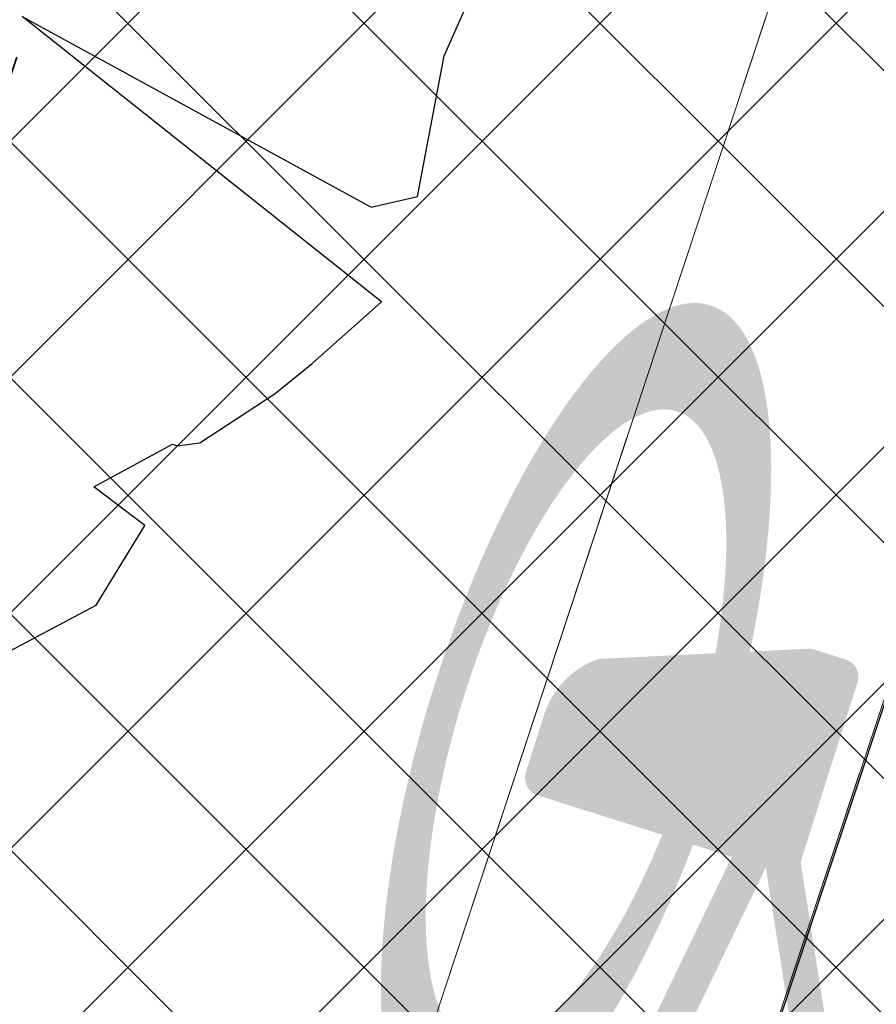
# Model space of a CAD drawing. Header units: metres. Extents: x 6599594 to 6600699, y 5687867 to 5691114.
# Tile 133 of 256: x 6599915.4 to 6599916.56, y 5688772.24 to 5688773.57. Entities that reach past the tile are written whole.
import ezdxf

# ---------------------------------------------------------------- set-up
doc = ezdxf.new("R2010")
doc.units = ezdxf.units.M
doc.header["$MEASUREMENT"] = 0
for name, pattern in [('1', [0]), ('BUG', [1.5, 1, -0.5]), ('GUK', [2, 1.5, -0.5]), ('GUZ', [1, 0.5, -0.5]), ('L_0_04', [1.5, 1, -0.5])]:
    doc.linetypes.add(name, pattern=pattern)
doc.layers.get('0').update_dxf_attribs({"color": 253, "linetype": 'CONTINUOUS', "lineweight": 13})
doc.layers.add('__gaPoziome', color=7, linetype='CONTINUOUS')
doc.layers.add('RS-drzewa projektowane', color=7, linetype='CONTINUOUS')
for name, color, linetype, lineweight in [('_kolor chodnik', 50, '1', 5), ('_kolor jezdnia', 4, '1', 0), ('_kolor zjazdy kostka', 7, '1', 5), ('_kolor ścieżka @ 1', 10, '1', 0), ('_nasadzenia', 72, 'BUG', 30), ('_obrzeze', 10, 'BUG', 35), ('Dzialki', 130, '1', 30), ('Kontury', 252, 'GUK', 9), ('OT_Komunikacja', 7, 'CONTINUOUS', 0), ('OT_ZagospodarowanieTerenu', 7, 'CONTINUOUS', 0), ('Uzytki', 252, 'GUZ', 9)]:
    doc.layers.add(name, color=color, linetype=linetype, lineweight=lineweight)
pattern_1 = [(45, (0, 0), (-0.1414213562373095, 0.1414213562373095), []), (135, (0, 0), (-0.1414213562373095, -0.1414213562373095), [])]

# ---------------------------------------------------------------- blocks, each defined once
blk = doc.blocks.new('d2')
at = {"layer": '_nasadzenia'}
for p, q in [((-293017.4827541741, 28213.65378966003), (-293017.4364681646, 28213.75747156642)), ((-293018.340181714, 28213.73353405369), (-293017.6313377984, 28213.34606689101)), ((-293017.6100354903, 28213.15411214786), (-293018.340181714, 28213.73353405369)), ((-293017.5369146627, 28213.36812186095), (-293017.4827541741, 28213.65378966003)), ((-293017.6313377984, 28213.34606689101), (-293017.5369146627, 28213.36812186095)), ((-293017.7507446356, 28213.02837527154), (-293017.6100354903, 28213.15411214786)), ((-293017.8259620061, 28212.96716830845), (-293017.7507446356, 28213.02837527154)), ((-293017.9794749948, 28212.86753276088), (-293017.8259620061, 28212.96716830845)), ((-293018.1946652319, 28212.7781072), (-293018.0347503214, 28212.86469208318)), ((-293018.0347503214, 28212.86469208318), (-293018.0250247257, 28212.86136913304)), ((-293018.0250247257, 28212.86136913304), (-293017.9794749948, 28212.86753276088)), ((-293018.0912527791, 28212.69932094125), (-293018.1946652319, 28212.7781072)), ((-293018.1899812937, 28212.53751388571), (-293018.0912527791, 28212.69932094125)), ((-293018.3759947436, 28212.43811947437), (-293018.1899812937, 28212.53751388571))]:
    blk.add_line(p, q, dxfattribs=at)
blk = doc.blocks.new('*U1225')
at = {"linetype": 'Continuous', "lineweight": 0}
h = blk.add_hatch(color=0, dxfattribs=at)
edge = h.paths.add_edge_path()
edge.add_ellipse((-0.3500000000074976, 0.5999999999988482), major_axis=(0, 0.6000000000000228), ratio=0.3333333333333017, start_angle=352.7756741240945, end_angle=347.298609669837)
edge.add_line((-0.2379739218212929, 1.097042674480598), (-0.2315602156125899, 1.156915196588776))
edge.add_line((-0.2315602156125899, 1.156915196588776), (0.0049111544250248, 0.6839724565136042))
edge.add_arc((-0.0171736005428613, 0.672930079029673), 0.0246915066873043, -6.480149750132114e-12, 26.56505117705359, ccw=False)
edge.add_line((0.007517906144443, 0.6729300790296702), (0.0075179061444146, 0.4246915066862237))
edge.add_arc((0.032209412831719, 0.4246915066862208), 0.0246915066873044, 180, 270.0000000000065)
edge.add_line((0.032209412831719, 0.3999999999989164), (0.0760291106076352, 0.3999999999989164))
edge.add_arc((0.0760291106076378, 0.4246915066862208), 0.0246915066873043, 269.9999999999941, 290.3551038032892)
edge.add_line((0.0846177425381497, 0.4015418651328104), (0.1583063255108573, 0.4288806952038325))
edge.add_ellipse((0.349999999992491, 0.5999999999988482), major_axis=(0, 0.6000000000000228), ratio=0.3333333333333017, start_angle=131.7543516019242, end_angle=366.2961051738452)
edge.add_line((0.2871538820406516, 1.169608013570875), (0.2152697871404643, 1.519009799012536))
edge.add_line((0.2152697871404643, 1.519009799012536), (0.2505309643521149, 1.76523323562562))
edge.add_line((0.2505309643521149, 1.76523323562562), (0.256238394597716, 1.765233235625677))
edge.add_line((0.256238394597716, 1.765233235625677), (0.271304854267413, 1.807733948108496))
edge.add_line((0.271304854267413, 1.807733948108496), (0.271304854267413, 1.863168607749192))
edge.add_line((0.271304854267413, 1.863168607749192), (0.1430894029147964, 1.863168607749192))
edge.add_line((0.1430894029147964, 1.863168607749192), (0.1368954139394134, 1.807733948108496))
edge.add_line((0.1368954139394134, 1.807733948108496), (0.2025543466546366, 1.765233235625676))
edge.add_line((0.2025543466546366, 1.765233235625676), (0.1848099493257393, 1.641330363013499))
edge.add_line((0.1848099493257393, 1.641330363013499), (-0.1796683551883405, 1.641330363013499))
edge.add_line((-0.1796683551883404, 1.641330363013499), (-0.1591600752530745, 1.832776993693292))
edge.add_spline(control_points=[(-0.1591600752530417, 1.832776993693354), (-0.1570904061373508, 1.839129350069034), (-0.1468880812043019, 1.858757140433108), (-0.1198635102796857, 1.861324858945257), (-0.1004585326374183, 1.863168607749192)], knot_values=[0, 0, 0, 0, 0.0202501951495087, 0.0718217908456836, 0.0718217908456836, 0.0718217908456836, 0.0718217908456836], degree=3, periodic=0)
edge.add_line((-0.1004585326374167, 1.863168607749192), (-0.0500000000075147, 1.863168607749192))
edge.add_line((-0.0500000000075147, 1.863168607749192), (-0.0500000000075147, 1.999999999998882))
edge.add_line((-0.0500000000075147, 1.999999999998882), (-0.1309817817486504, 1.999999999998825))
edge.add_spline(control_points=[(-0.13098178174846, 1.999999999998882), (-0.1393453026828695, 1.998699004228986), (-0.1489517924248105, 1.994455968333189), (-0.1568901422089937, 1.98915083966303)], knot_values=[0.0674842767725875, 0.0674842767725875, 0.0674842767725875, 0.0674842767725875, 0.0937358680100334, 0.0937358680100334, 0.0937358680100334, 0.0937358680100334], degree=3, periodic=0)
edge.add_arc((-0.1158451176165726, 1.918452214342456), 0.0817495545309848, 120.1378761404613, 168.8932970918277)
edge.add_line((-0.1960635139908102, 1.934200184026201), (-0.2789103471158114, 1.160817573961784))
h.paths.add_polyline_path([(-0.1948081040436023, 1.499999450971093), (0.1645697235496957, 1.499999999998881), (0.0499999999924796, 0.6999999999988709), (-0.2221906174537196, 1.244381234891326)], flags=16)
edge = h.paths.add_edge_path(flags=16)
edge.add_ellipse((-0.3500000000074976, 0.5999999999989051), major_axis=(0, -0.4499999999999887), ratio=0.3500721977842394, start_angle=172.4065935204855, end_angle=524.7460656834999, ccw=False)
edge.add_line((-0.293937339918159, 1.020539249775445), (-0.3245900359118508, 0.7343935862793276))
edge.add_arc((-0.3373168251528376, 0.7357569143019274), 0.0127996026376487, 322.797032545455, 353.88563826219, ccw=False)
edge.add_line((-0.3271219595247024, 0.7280177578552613), (-0.3593446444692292, 0.6855705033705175))
edge.add_arc((-0.3302445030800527, 0.6634799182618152), 0.0365350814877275, 142.7970325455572, 179.9999999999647)
edge.add_line((-0.3667795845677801, 0.6634799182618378), (-0.366779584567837, 0.5711774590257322))
edge.add_arc((-0.3539799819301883, 0.5711774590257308), 0.0127996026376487, 180, 270.0000000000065)
edge.add_line((-0.3539799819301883, 0.558377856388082), (-0.3459871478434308, 0.558377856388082))
edge.add_arc((-0.345987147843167, 0.5711774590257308), 0.0127996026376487, 269.9999999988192, 333.0194612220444)
edge.add_spline(control_points=[(-0.3345806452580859, 0.5653704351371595), (-0.3223100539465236, 0.5894730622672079), (-0.3007053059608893, 0.6324936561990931), (-0.2827209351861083, 0.6805993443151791), (-0.2801993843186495, 0.7028830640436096), (-0.2800171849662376, 0.7045650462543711)], knot_values=[0.0078877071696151, 0.0078877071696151, 0.0078877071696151, 0.0078877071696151, 0.089430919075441, 0.1528578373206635, 0.1580227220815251, 0.1580227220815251, 0.1580227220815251, 0.1580227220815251], degree=3, periodic=0)
edge.add_line((-0.2800171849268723, 0.7045650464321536), (-0.2531900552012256, 0.9549987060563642))
edge = h.paths.add_edge_path(flags=16)
edge.add_line((0.195220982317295, 1.379012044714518), (0.2489608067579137, 1.117802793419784))
edge.add_ellipse((0.349999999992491, 0.5999999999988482), major_axis=(0, 0.6000000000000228), ratio=0.3333333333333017, start_angle=371.0414200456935, end_angle=423.1107733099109)
edge.add_line((0.1527973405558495, 0.6999999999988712), (0.0979809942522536, 0.6999999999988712))
edge.add_line((0.0979809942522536, 0.6999999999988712), (0.195220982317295, 1.379012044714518))
edge = h.paths.add_edge_path(flags=16)
edge.add_ellipse((0.349999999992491, 0.5999999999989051), major_axis=(0, -0.4499999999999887), ratio=0.3500721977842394, start_angle=316.31798467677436, end_angle=596.9330963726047, ccw=False)
edge.add_line((0.2020913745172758, 0.4451251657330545), (0.3499999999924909, 0.4999999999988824))
edge.add_arc((0.2781116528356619, 0.5949437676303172), 0.1190892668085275, 307.1318264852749, 362.4333669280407)
edge.add_line((0.3970935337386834, 0.5999999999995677), (0.3970935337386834, 0.6753084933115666))
edge.add_arc((0.372402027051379, 0.6753084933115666), 0.0246915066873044, 0, 90)
edge.add_line((0.372402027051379, 0.699999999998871), (0.1964064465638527, 0.6999999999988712))

msp = doc.modelspace()

# ---------------------------------------------------------------- hatches: boundary and pattern name
at = {"layer": '_kolor chodnik'}
h = msp.add_hatch(dxfattribs=at)
h.set_pattern_fill('ANSI37', color=256, scale=1.6)
h.set_pattern_definition(pattern_1)
h.paths.add_polyline_path([(6599849.938171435, 5688542.085872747), (6599852.232147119, 5688548.938742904), (6599853.573135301, 5688548.489851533), (6599853.827082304, 5688549.248475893), (6599851.793849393, 5688549.929093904), (6599849.895278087, 5688548.982823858), (6599847.823506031, 5688542.793750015)])
edge = h.paths.add_edge_path()
edge.add_line((6600018.106075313, 5689087.454911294), (6600022.42781917, 5689091.229234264))
edge.add_line((6600022.42781917, 5689091.229234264), (6600020.233254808, 5689093.742094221))
edge.add_line((6600020.233254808, 5689093.742094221), (6600017.159471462, 5689091.057656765))
edge.add_arc((6600023.275194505, 5689085.385140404), 8.34143334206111, 137.1531558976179, 148.8016577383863)
edge.add_line((6600016.140105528, 5689089.706021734), (6600018.106075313, 5689087.454911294))
h.paths.add_polyline_path([(6600038.501784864, 5689187.59229436), (6600037.906968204, 5689187.700586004), (6600037.638296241, 5689186.224843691), (6600038.240083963, 5689186.115282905)])
h.paths.add_polyline_path([(6600069.098302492, 5689360.276020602), (6600068.321239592, 5689360.413462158), (6600068.064048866, 5689358.936495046), (6600068.836639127, 5689358.799546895)])
h.paths.add_polyline_path([(6600082.393785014, 5689362.950258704), (6600082.941124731, 5689366.103121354), (6600081.481377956, 5689366.361351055), (6600080.923159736, 5689363.210828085)])
h.paths.add_polyline_path([(6600074.022236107, 5689388.065861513), (6600072.983907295, 5689388.249860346), (6600072.723374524, 5689386.772538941), (6600073.760538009, 5689386.588865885)])
h.paths.add_polyline_path([(6600105.602402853, 5689486.45426531), (6600106.738797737, 5689489.760539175), (6600105.28818975, 5689490.281952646), (6600104.132785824, 5689486.965912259)])
h.paths.add_polyline_path([(6600132.519778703, 5689678.737346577), (6600131.636986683, 5689678.922259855), (6600131.330470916, 5689677.453953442), (6600132.212256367, 5689677.269208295)])
h.paths.add_polyline_path([(6600156.649397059, 5689798.7449027), (6600156.48800471, 5689797.95886096), (6600157.450195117, 5689797.757316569), (6600157.615023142, 5689798.542205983)])
h.paths.add_polyline_path([(6600189.055358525, 5689948.643107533), (6600187.902868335, 5689948.884512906), (6600187.600024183, 5689947.417400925), (6600188.748131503, 5689947.176379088)])
edge = h.paths.add_edge_path()
edge.add_line((6600204.459383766, 5690032.969035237), (6600204.153258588, 5690031.227801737))
edge.add_arc((6600202.328347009, 5690027.299936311), 4.331100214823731, 41.853001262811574, 65.08011546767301, ccw=False)
edge.add_arc((6600032.903931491, 5690051.979071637), 174.020003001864, 352.8070218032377, 353.495463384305)
edge.add_arc((6600202.372679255, 5690027.343587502), 5.999999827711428, 55.12102442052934, 69.64815978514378)
edge = h.paths.add_edge_path()
edge.add_line((6600205.046027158, 5690040.265402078), (6600204.972740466, 5690038.483452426))
edge.add_arc((6600203.986269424, 5690044.401803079), 5.999999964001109, 279.4630688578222, 294.9140560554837)
edge.add_line((6600206.513819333, 5690038.960158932), (6600206.607027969, 5690041.030672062))
edge.add_arc((6600203.986269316, 5690044.401803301), 4.270000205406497, 284.3702444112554, 307.86193139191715, ccw=False)
edge = h.paths.add_edge_path()
edge.add_arc((6600203.547470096, 5690044.558759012), 6.446878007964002, 324.43500910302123, 356.20133685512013, ccw=False)
edge.add_arc((6600203.986269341, 5690044.401803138), 6.000000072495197, 323.2169970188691, 357.4193489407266)
h.paths.add_polyline_path([(6600208.910055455, 5690121.713696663), (6600208.146285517, 5690121.748120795), (6600207.125602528, 5690121.794124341), (6600209.971605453, 5690121.665851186)])
edge = h.paths.add_edge_path()
edge.add_line((6600238.769818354, 5690481.648294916), (6600240.338176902, 5690490.87374652))
edge.add_line((6600240.338176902, 5690490.87374652), (6600241.251295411, 5690510.829461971))
edge.add_line((6600241.251295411, 5690510.829461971), (6600239.524022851, 5690510.928942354))
edge.add_line((6600239.524022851, 5690510.928942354), (6600238.633343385, 5690491.167757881))
edge.add_line((6600238.633343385, 5690491.167757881), (6600234.579716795, 5690467.661262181))
edge.add_line((6600234.579716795, 5690467.661262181), (6600234.449796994, 5690464.966873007))
edge.add_arc((6600242.443669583, 5690464.607462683), 8.001948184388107, 177.4256737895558, 268.2543056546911)
edge.add_line((6600242.199903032, 5690456.609228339), (6600242.216657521, 5690457.359274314))
edge.add_line((6600242.216657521, 5690457.359274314), (6600242.305257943, 5690458.836738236))
edge.add_arc((6600242.444504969, 5690464.607952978), 5.772894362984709, 177.0298084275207, 268.6178439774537, ccw=False)
edge.add_line((6600236.679365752, 5690464.907083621), (6600236.951876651, 5690470.95443634))
edge.add_line((6600236.951876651, 5690470.95443634), (6600238.15078669, 5690478.210832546))
edge.add_line((6600238.15078669, 5690478.210832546), (6600238.769818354, 5690481.648294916))
h.paths.add_polyline_path([(6600238.769818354, 5690481.648294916), (6600238.15078669, 5690478.210832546), (6600239.670056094, 5690477.930590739), (6600240.266710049, 5690481.376366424)])
edge = h.paths.add_edge_path()
edge.add_line((6600223.366500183, 5690460.339976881), (6600223.278629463, 5690457.997544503))
edge.add_arc((6600220.967166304, 5690465.656339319), 7.999999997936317, 286.7940807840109, 300.2738222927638)
edge.add_line((6600225.000231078, 5690458.747331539), (6600225.240084, 5690461.623695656))
edge.add_arc((6600221.105749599, 5690465.648640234), 5.76999998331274, 293.06724424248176, 315.7681070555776, ccw=False)
edge = h.paths.add_edge_path()
edge.add_arc((6600220.025145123, 5690444.676291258), 5.770000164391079, 37.996647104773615, 59.94382588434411, ccw=False)
edge.add_line((6600224.572175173, 5690448.22839199), (6600224.817793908, 5690451.081798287))
edge.add_arc((6600220.025145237, 5690444.676291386), 7.999999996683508, 53.19588653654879, 68.15166733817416)
edge.add_line((6600223.00235276, 5690452.101669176), (6600222.91504296, 5690449.670427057))
edge = h.paths.add_edge_path()
edge.add_arc((6600221.105749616, 5690465.648640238), 7.999999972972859, 328.0222308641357, 357.0132597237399)
edge.add_line((6600229.094882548, 5690465.23180147), (6600229.218816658, 5690467.593604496))
edge.add_line((6600229.218816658, 5690467.593604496), (6600228.218919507, 5690467.645774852))
edge.add_line((6600228.218919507, 5690467.645774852), (6600227.891778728, 5690461.411918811))
h.paths.add_polyline_path([(6600200.980142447, 5690012.236744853), (6600202.317278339, 5690011.956662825), (6600202.522293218, 5690012.935421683), (6600201.182321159, 5690013.216097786)])
h.paths.add_polyline_path([(6600196.457878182, 5689983.98337835), (6600195.202332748, 5689984.246370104), (6600194.899091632, 5689982.777335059), (6600196.150355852, 5689982.515240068)])
edge = h.paths.add_edge_path()
edge.add_line((6600112.305909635, 5689517.991018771), (6600112.691041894, 5689519.807934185))
edge.add_line((6600112.691041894, 5689519.807934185), (6600113.245521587, 5689522.423769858))
edge.add_line((6600113.245521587, 5689522.423769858), (6600111.553124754, 5689522.782507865))
edge.add_line((6600111.553124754, 5689522.782507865), (6600107.405864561, 5689503.21722655))
edge.add_line((6600107.405864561, 5689503.21722655), (6600099.494506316, 5689480.361667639))
edge.add_line((6600099.494506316, 5689480.361667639), (6600099.182814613, 5689478.891218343))
edge.add_arc((6600107.008997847, 5689477.232359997), 8.000059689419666, 168.0325629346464, 257.7529108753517)
edge.add_line((6600105.311960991, 5689469.414366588), (6600105.784990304, 5689471.593619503))
edge.add_arc((6600107.008927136, 5689477.232314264), 5.769999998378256, 168.0321375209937, 257.7533362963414, ccw=False)
edge.add_line((6600101.364343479, 5689478.42879883), (6600101.647245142, 5689479.76342708))
edge.add_line((6600101.647245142, 5689479.76342708), (6600104.132785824, 5689486.965912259))
edge.add_line((6600104.132785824, 5689486.965912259), (6600105.28818975, 5689490.281952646))
edge.add_line((6600105.28818975, 5689490.281952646), (6600108.240043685, 5689498.809726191))
edge.add_line((6600108.240043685, 5689498.809726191), (6600112.305909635, 5689517.991018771))
h.paths.add_polyline_path([(6600136.009573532, 5689645.499114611), (6600138.333647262, 5689645.012304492), (6600138.661671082, 5689646.578318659), (6600134.869459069, 5689647.372651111)])
at = {"layer": '_kolor jezdnia'}
h = msp.add_hatch(dxfattribs=at)
h.set_pattern_fill('ANSI37', color=4, scale=3.5)
h.set_pattern_definition([(45, (0, 0), (-0.3093592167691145, 0.3093592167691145), []), (135, (0, 0), (-0.3093592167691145, -0.3093592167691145), [])])
edge = h.paths.add_edge_path()
edge.add_line((6599833.066047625, 5688539.933393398), (6599850.649511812, 5688527.983462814))
edge.add_arc((6599857.337592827, 5688536.653968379), 10.95025544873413, 169.5012687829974, 232.3548431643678, ccw=False)
edge.add_arc((6599858.085851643, 5688536.618142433), 11.69295282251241, 162.2507788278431, 169.9967502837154, ccw=False)
edge.add_line((6599846.949484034, 5688540.182754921), (6599847.823506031, 5688542.793750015))
edge.add_line((6599847.823506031, 5688542.793750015), (6599849.895278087, 5688548.982823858))
edge.add_line((6599849.895278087, 5688548.982823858), (6599852.434748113, 5688556.56906746))
edge.add_line((6599852.434748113, 5688556.56906746), (6599928.48625871, 5688783.760284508))
edge.add_line((6599928.48625871, 5688783.760284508), (6599931.025728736, 5688791.34652811))
edge.add_line((6599931.025728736, 5688791.34652811), (6599996.657773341, 5688987.411326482))
edge.add_line((6599996.657773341, 5688987.411326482), (6599999.197243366, 5688994.997570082))
edge.add_line((6599999.197243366, 5688994.997570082), (6600021.930100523, 5689062.908193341))
edge.add_line((6600021.930100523, 5689062.908193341), (6600017.620224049, 5689067.371531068))
edge.add_line((6600017.620224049, 5689067.371531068), (6600016.714558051, 5689064.654078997))
edge.add_line((6600016.714558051, 5689064.654078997), (6600012.423620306, 5689051.835617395))
edge.add_line((6600012.423620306, 5689051.835617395), (6600009.884150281, 5689044.249373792))
edge.add_line((6600009.884150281, 5689044.249373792), (6599977.53516164, 5688947.612159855))
edge.add_line((6599977.53516164, 5688947.612159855), (6599974.995691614, 5688940.025916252))
edge.add_line((6599974.995691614, 5688940.025916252), (6599942.096912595, 5688841.746295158))
edge.add_line((6599942.096912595, 5688841.746295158), (6599939.557442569, 5688834.160051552))
edge.add_line((6599939.557442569, 5688834.160051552), (6599882.679288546, 5688664.246042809))
edge.add_line((6599882.679288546, 5688664.246042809), (6599880.139818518, 5688656.659799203))
edge.add_line((6599880.139818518, 5688656.659799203), (6599852.46454386, 5688573.984527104))
edge.add_line((6599852.46454386, 5688573.984527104), (6599842.470137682, 5688544.127903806))
edge.add_arc((6599835.706422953, 5688546.652910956), 7.219660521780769, 248.5480913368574, 339.52856074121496, ccw=False)
h.paths.add_polyline_path([(6600044.653202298, 5689172.271628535), (6600046.276244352, 5689181.431901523), (6600047.759199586, 5689189.801539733), (6600051.0603021, 5689208.432603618), (6600052.368792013, 5689215.817578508), (6600054.808584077, 5689229.587499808), (6600056.11707399, 5689236.972474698), (6600057.346666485, 5689243.912161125), (6600058.655146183, 5689251.297078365), (6600058.831439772, 5689252.292060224), (6600060.098987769, 5689259.445963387), (6600060.139929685, 5689259.677035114), (6600061.407468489, 5689266.830886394), (6600072.329030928, 5689328.470998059), (6600073.637511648, 5689335.855921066), (6600077.337304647, 5689356.73715072), (6600078.820259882, 5689365.106788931), (6600081.142794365, 5689378.214921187), (6600082.538516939, 5689386.092227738), (6600095.187867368, 5689457.483787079), (6600091.082877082, 5689465.8405575), (6600089.043088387, 5689454.328211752), (6600087.870641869, 5689447.711051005), (6600087.560133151, 5689445.958573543), (6600086.562151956, 5689440.326076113), (6600082.433200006, 5689417.022719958), (6600080.95024477, 5689408.65308175), (6600077.202698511, 5689387.502337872), (6600075.719743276, 5689379.132699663), (6600073.469199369, 5689366.430874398), (6600071.986244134, 5689358.061236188), (6600069.98686466, 5689346.776955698), (6600068.591142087, 5689338.899649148), (6600065.559290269, 5689321.78820693), (6600064.163567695, 5689313.910900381), (6600059.719426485, 5689288.828650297), (6600058.323703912, 5689280.951343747), (6600057.563846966, 5689276.662793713), (6600056.168124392, 5689268.785487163), (6600054.804920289, 5689261.091711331), (6600053.409197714, 5689253.21440478), (6600053.264817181, 5689252.399536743), (6600051.869094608, 5689244.522230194), (6600051.183555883, 5689240.653124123), (6600049.787833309, 5689232.775817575), (6600046.593849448, 5689214.749319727), (6600045.198126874, 5689206.872013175), (6600044.41754409, 5689202.466488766), (6600042.934588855, 5689194.096850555), (6600036.429952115, 5689157.38538759), (6600034.946996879, 5689149.01574938), (6600030.579776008, 5689124.367629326), (6600027.529365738, 5689107.151445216), (6600024.895072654, 5689094.014582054), (6600030.583685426, 5689094.264316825), (6600032.945013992, 5689106.191885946), (6600043.170247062, 5689163.901990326)])
edge = h.paths.add_edge_path()
edge.add_line((6600111.106812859, 5689535.144351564), (6600111.256844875, 5689535.85214863))
edge.add_line((6600111.256844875, 5689535.85214863), (6600112.915748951, 5689543.678261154))
edge.add_line((6600112.915748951, 5689543.678261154), (6600117.304772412, 5689564.384094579))
edge.add_line((6600117.304772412, 5689564.384094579), (6600119.067357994, 5689572.699339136))
edge.add_line((6600119.067357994, 5689572.699339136), (6600120.087667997, 5689577.512794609))
edge.add_line((6600120.087667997, 5689577.512794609), (6600121.642890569, 5689584.849775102))
edge.add_line((6600121.642890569, 5689584.849775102), (6600128.436769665, 5689616.900852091))
edge.add_line((6600128.436769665, 5689616.900852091), (6600129.991992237, 5689624.237832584))
edge.add_line((6600129.991992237, 5689624.237832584), (6600132.660554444, 5689636.827148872))
edge.add_line((6600132.660554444, 5689636.827148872), (6600133.208838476, 5689639.444704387))
edge.add_line((6600133.208838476, 5689639.444704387), (6600134.848957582, 5689647.274775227))
edge.add_line((6600134.848957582, 5689647.274775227), (6600138.97649476, 5689666.979995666))
edge.add_line((6600138.97649476, 5689666.979995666), (6600140.51410642, 5689674.320687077))
edge.add_line((6600140.51410642, 5689674.320687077), (6600145.209128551, 5689696.735129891))
edge.add_line((6600145.209128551, 5689696.735129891), (6600146.746740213, 5689704.075821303))
edge.add_line((6600146.746740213, 5689704.075821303), (6600151.462308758, 5689726.588354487))
edge.add_line((6600151.462308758, 5689726.588354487), (6600152.999920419, 5689733.929045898))
edge.add_line((6600152.999920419, 5689733.929045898), (6600155.244070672, 5689744.642813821))
edge.add_line((6600155.244070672, 5689744.642813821), (6600156.781682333, 5689751.983505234))
edge.add_line((6600156.781682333, 5689751.983505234), (6600161.635515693, 5689775.156126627))
edge.add_line((6600161.635515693, 5689775.156126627), (6600163.378142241, 5689783.475576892))
edge.add_line((6600163.378142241, 5689783.475576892), (6600163.850769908, 5689785.731942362))
edge.add_line((6600163.850769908, 5689785.731942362), (6600167.028500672, 5689800.902704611))
edge.add_line((6600167.028500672, 5689800.902704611), (6600179.49088801, 5689860.399222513))
edge.add_line((6600179.49088801, 5689860.399222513), (6600181.233514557, 5689868.718672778))
edge.add_line((6600181.233514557, 5689868.718672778), (6600181.84713393, 5689871.648144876))
edge.add_line((6600181.84713393, 5689871.648144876), (6600183.384745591, 5689878.988836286))
edge.add_line((6600183.384745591, 5689878.988836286), (6600184.935818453, 5689886.393792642))
edge.add_line((6600184.935818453, 5689886.393792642), (6600186.575937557, 5689894.223863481))
edge.add_line((6600186.575937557, 5689894.223863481), (6600194.05133812, 5689929.912074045))
edge.add_line((6600194.05133812, 5689929.912074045), (6600195.691457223, 5689937.742144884))
edge.add_line((6600195.691457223, 5689937.742144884), (6600202.915799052, 5689972.231779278))
edge.add_line((6600202.915799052, 5689972.231779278), (6600204.555918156, 5689980.061850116))
edge.add_line((6600204.555918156, 5689980.061850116), (6600206.062781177, 5689987.255744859))
edge.add_line((6600206.062781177, 5689987.255744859), (6600207.702900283, 5689995.085815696))
edge.add_line((6600207.702900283, 5689995.085815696), (6600210.232559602, 5690007.162628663))
edge.add_line((6600210.232559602, 5690007.162628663), (6600211.694938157, 5690014.144150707))
edge.add_arc((6600028.177652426, 5690052.584442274), 187.5000004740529, 348.1696294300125, 357.4195276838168)
edge.add_line((6600215.487522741, 5690044.142720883), (6600208.310270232, 5690026.480446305))
edge.add_arc((6600032.903933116, 5690051.97907145), 177.2500013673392, 348.1696294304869, 351.7289130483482, ccw=False)
edge.add_line((6600206.38894146, 5690015.640182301), (6600205.966941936, 5690013.625519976))
edge.add_line((6600205.966941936, 5690013.625519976), (6600204.326822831, 5690005.795449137))
edge.add_line((6600204.326822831, 5690005.795449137), (6600197.076961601, 5689971.183982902))
edge.add_line((6600197.076961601, 5689971.183982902), (6600195.334335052, 5689962.864532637))
edge.add_line((6600195.334335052, 5689962.864532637), (6600193.44722506, 5689953.855305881))
edge.add_line((6600193.44722506, 5689953.855305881), (6600191.909227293, 5689946.512771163))
edge.add_line((6600191.909227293, 5689946.512771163), (6600185.496844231, 5689915.899498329))
edge.add_line((6600185.496844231, 5689915.899498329), (6600183.856521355, 5689908.068454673))
edge.add_line((6600183.856521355, 5689908.068454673), (6600182.066605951, 5689899.523243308))
edge.add_line((6600182.066605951, 5689899.523243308), (6600180.32407057, 5689891.204228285))
edge.add_line((6600180.32407057, 5689891.204228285), (6600174.320344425, 5689862.541919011))
edge.add_line((6600174.320344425, 5689862.541919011), (6600172.577809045, 5689854.222903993))
edge.add_line((6600172.577809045, 5689854.222903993), (6600163.663810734, 5689811.666703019))
edge.add_line((6600163.663810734, 5689811.666703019), (6600162.023782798, 5689803.837067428))
edge.add_line((6600162.023782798, 5689803.837067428), (6600160.924220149, 5689798.587659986))
edge.add_line((6600160.924220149, 5689798.587659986), (6600159.279208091, 5689790.734229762))
edge.add_line((6600159.279208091, 5689790.734229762), (6600157.107250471, 5689780.365115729))
edge.add_line((6600157.107250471, 5689780.365115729), (6600155.462238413, 5689772.511685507))
edge.add_line((6600155.462238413, 5689772.511685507), (6600153.380318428, 5689762.572418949))
edge.add_line((6600153.380318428, 5689762.572418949), (6600151.735124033, 5689754.718118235))
edge.add_line((6600151.735124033, 5689754.718118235), (6600148.586504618, 5689739.686336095))
edge.add_line((6600148.586504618, 5689739.686336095), (6600146.885007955, 5689731.563243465))
edge.add_line((6600146.885007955, 5689731.563243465), (6600141.75088822, 5689707.052510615))
edge.add_line((6600141.75088822, 5689707.052510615), (6600140.110896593, 5689699.223048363))
edge.add_line((6600140.110896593, 5689699.223048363), (6600133.483561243, 5689667.583574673))
edge.add_line((6600133.483561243, 5689667.583574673), (6600131.860394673, 5689659.834436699))
edge.add_line((6600131.860394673, 5689659.834436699), (6600131.740984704, 5689659.26436315))
edge.add_line((6600131.740984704, 5689659.26436315), (6600130.117814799, 5689651.515209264))
edge.add_line((6600130.117814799, 5689651.515209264), (6600127.27873359, 5689637.961189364))
edge.add_line((6600127.27873359, 5689637.961189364), (6600126.924568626, 5689636.290366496))
edge.add_line((6600126.924568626, 5689636.290366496), (6600125.166244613, 5689627.995226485))
edge.add_line((6600125.166244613, 5689627.995226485), (6600118.009503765, 5689594.232298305))
edge.add_line((6600118.009503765, 5689594.232298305), (6600116.25117975, 5689585.937158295))
edge.add_line((6600116.25117975, 5689585.937158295), (6600113.665314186, 5689573.737975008))
edge.add_line((6600113.665314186, 5689573.737975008), (6600111.898534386, 5689565.402943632))
edge.add_line((6600111.898534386, 5689565.402943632), (6600104.889982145, 5689532.339115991))
edge.add_line((6600104.889982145, 5689532.339115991), (6600103.22663594, 5689524.492047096))
edge.add_line((6600103.22663594, 5689524.492047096), (6600096.623876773, 5689493.342605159))
edge.add_line((6600096.623876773, 5689493.342605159), (6600094.968986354, 5689485.535427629))
edge.add_line((6600094.968986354, 5689485.535427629), (6600094.300101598, 5689482.379870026))
edge.add_line((6600094.300101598, 5689482.379870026), (6600099.182814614, 5689478.891218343))
edge.add_line((6600099.182814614, 5689478.891218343), (6600099.494506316, 5689480.361667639))
edge.add_line((6600099.494506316, 5689480.361667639), (6600111.106812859, 5689535.144351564))
edge = h.paths.add_edge_path()
edge.add_arc((6600239.213891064, 5690851.400367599), 10.00000000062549, -2.8342403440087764, 76.13703556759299, ccw=False)
edge.add_line((6600249.201658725, 5690850.905901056), (6600249.082723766, 5690848.503524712))
edge.add_line((6600249.082723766, 5690848.503524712), (6600247.016487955, 5690806.767468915))
edge.add_line((6600247.016487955, 5690806.767468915), (6600246.092398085, 5690789.152178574))
edge.add_line((6600246.092398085, 5690789.152178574), (6600233.768116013, 5690572.015170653))
edge.add_line((6600233.768116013, 5690572.015170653), (6600228.959056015, 5690465.296202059))
edge.add_line((6600228.959056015, 5690465.296202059), (6600234.588724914, 5690465.017134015))
edge.add_line((6600234.588724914, 5690465.017134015), (6600239.262540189, 5690571.767576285))
edge.add_line((6600239.262540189, 5690571.767576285), (6600252.50503885, 5690806.400146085))
edge.add_line((6600252.50503885, 5690806.400146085), (6600254.569211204, 5690848.094521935))
edge.add_arc((6600262.559425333, 5690847.6989487), 7.999999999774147, 76.13703557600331, 177.1657596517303, ccw=False)
edge.add_line((6600264.476229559, 5690855.465921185), (6600241.609896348, 5690861.109083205))
edge = h.paths.add_edge_path()
edge.add_line((6600250.031475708, 5690451.625307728), (6600250.231741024, 5690455.772579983))
edge.add_line((6600250.231741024, 5690455.772579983), (6600246.257763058, 5690456.417303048))
edge.add_line((6600246.257763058, 5690456.417303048), (6600242.171761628, 5690456.61060902))
edge.add_arc((6600242.563100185, 5690464.586983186), 7.985968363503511, 176.9123644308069, 267.1911945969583, ccw=False)
edge.add_line((6600234.588724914, 5690465.017134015), (6600228.959056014, 5690465.296202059))
edge.add_arc((6600220.965133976, 5690465.657286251), 8.002072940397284, 267.8289300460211, 357.413716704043, ccw=False)
edge.add_line((6600220.661989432, 5690457.660957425), (6600212.406915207, 5690458.119572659))
edge.add_line((6600212.406915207, 5690458.119572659), (6600208.431872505, 5690457.817501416))
edge.add_line((6600208.431872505, 5690457.817501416), (6600208.233912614, 5690454.548331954))
edge.add_line((6600208.233912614, 5690454.548331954), (6600212.129565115, 5690453.127270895))
edge.add_line((6600212.129565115, 5690453.127270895), (6600218.640548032, 5690452.76554962))
edge.add_line((6600218.640548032, 5690452.76554962), (6600216.486747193, 5690452.885205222))
edge.add_line((6600216.486747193, 5690452.885205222), (6600220.468905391, 5690452.663974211))
edge.add_arc((6600220.025145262, 5690444.676291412), 7.99999997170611, -0.3386579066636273, 86.8201700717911, ccw=False)
edge.add_line((6600228.025005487, 5690444.629006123), (6600227.803602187, 5690439.649256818))
edge.add_line((6600227.803602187, 5690439.649256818), (6600226.885525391, 5690435.936828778))
edge.add_line((6600226.885525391, 5690435.936828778), (6600225.534849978, 5690405.967249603))
edge.add_line((6600225.534849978, 5690405.967249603), (6600226.115199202, 5690402.187514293))
edge.add_line((6600226.115199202, 5690402.187514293), (6600213.445139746, 5690121.008786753))
edge.add_line((6600213.445139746, 5690121.008786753), (6600213.352800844, 5690118.960058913))
edge.add_line((6600213.352800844, 5690118.960058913), (6600209.980184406, 5690044.131649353))
edge.add_arc((6600203.98626942, 5690044.401803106), 5.999999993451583, 257.4162346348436, 357.41934921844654, ccw=False)
edge.add_line((6600202.679069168, 5690038.545931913), (6600201.589735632, 5690033.666039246))
edge.add_line((6600201.589735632, 5690033.666039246), (6600203.67987942, 5690033.199458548))
edge.add_arc((6600202.372679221, 5690027.343587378), 5.999999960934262, -8.27108729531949, 77.41623506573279, ccw=False)
edge.add_line((6600208.310270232, 5690026.480446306), (6600215.487522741, 5690044.142720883))
edge.add_line((6600215.487522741, 5690044.142720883), (6600216.199687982, 5690059.9446614))
edge.add_line((6600216.199687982, 5690059.9446614), (6600216.537356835, 5690067.437056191))
edge.add_line((6600216.537356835, 5690067.437056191), (6600223.893528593, 5690230.66011469))
edge.add_line((6600223.893528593, 5690230.66011469), (6600224.231197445, 5690238.152509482))
edge.add_line((6600224.231197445, 5690238.152509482), (6600233.507835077, 5690443.987992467))
edge.add_arc((6600241.499722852, 5690443.627812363), 7.999999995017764, 87.29208981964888, 177.4195277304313, ccw=False)
edge.add_line((6600241.877677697, 5690451.618879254), (6600246.021541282, 5690451.422886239))
edge.add_line((6600246.021541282, 5690451.422886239), (6600246.427694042, 5690451.44338883))
edge.add_line((6600246.427694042, 5690451.44338883), (6600246.79397003, 5690451.461878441))
edge.add_line((6600246.79397003, 5690451.461878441), (6600250.031475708, 5690451.625307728))
edge = h.paths.add_edge_path()
edge.add_line((6600007.33756506, 5689086.20374581), (6600006.980466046, 5689080.740822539))
edge.add_line((6600006.980466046, 5689080.740822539), (6600007.229745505, 5689080.720859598))
edge.add_line((6600007.229745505, 5689080.720859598), (6600008.093335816, 5689080.601653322))
edge.add_line((6600008.093335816, 5689080.601653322), (6600008.702681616, 5689080.53831051))
edge.add_arc((6600008.140193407, 5689070.554142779), 9.999999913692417, -18.557800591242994, 86.77547804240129, ccw=False)
edge.add_line((6600017.620224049, 5689067.371531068), (6600021.930100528, 5689062.908193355))
edge.add_arc((6599734.83819726, 5689159.011261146), 302.7499967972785, 341.4922000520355, 343.8640860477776)
edge.add_arc((6600034.895369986, 5689072.315877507), 9.581213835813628, 98.63328270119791, 164.5273290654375, ccw=False)
edge.add_line((6600033.457137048, 5689081.788529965), (6600033.832640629, 5689081.798737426))
edge.add_line((6600033.832640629, 5689081.798737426), (6600034.422462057, 5689082.05700874))
edge.add_line((6600034.422462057, 5689082.05700874), (6600036.833623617, 5689082.139040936))
edge.add_line((6600036.833623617, 5689082.139040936), (6600036.730225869, 5689087.148851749))
edge.add_line((6600036.730225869, 5689087.148851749), (6600036.579860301, 5689087.134303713))
edge.add_arc((6600036.479565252, 5689093.136286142), 6.002820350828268, 169.1687651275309, 270.9573417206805, ccw=False)
edge.add_line((6600030.583685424, 5689094.264316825), (6600024.895072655, 5689094.014582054))
edge.add_arc((6600015.200558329, 5689096.162123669), 9.929528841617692, 271.0943432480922, 347.5094668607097, ccw=False)
edge.add_arc((6600014.909438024, 5689089.646776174), 3.446070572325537, 264.4236009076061, 278.0194998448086, ccw=False)
edge.add_line((6600014.574573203, 5689086.217014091), (6600014.299554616, 5689086.232508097))
edge.add_line((6600014.299554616, 5689086.232508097), (6600010.474232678, 5689086.448019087))
edge.add_line((6600010.474232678, 5689086.448019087), (6600007.33756506, 5689086.20374581))
edge = h.paths.add_edge_path()
edge.add_line((6600105.490725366, 5689463.953528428), (6600106.927559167, 5689464.047234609))
edge.add_line((6600106.927559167, 5689464.047234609), (6600107.835, 5689468.66))
edge.add_line((6600107.835, 5689468.66), (6600105.311960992, 5689469.414366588))
edge.add_arc((6600107.008997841, 5689477.232359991), 8.000059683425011, 168.0325628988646, 257.75291091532, ccw=False)
edge.add_line((6600099.182814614, 5689478.891218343), (6600094.300101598, 5689482.379870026))
edge.add_arc((6600586.245114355, 5689378.104238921), 502.8750369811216, 168.032376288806, 169.9522165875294)
edge.add_line((6600091.082877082, 5689465.8405575), (6600095.187867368, 5689457.483787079))
edge.add_arc((6600103.065173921, 5689456.088064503), 8.000000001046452, 77.7533362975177, 169.9524553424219, ccw=False)
edge.add_line((6600104.762140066, 5689463.906012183), (6600105.490725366, 5689463.953528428))
at = {"layer": '_kolor zjazdy kostka'}
h = msp.add_hatch(dxfattribs=at)
h.set_pattern_fill('ANSI37', color=256, scale=1.6)
h.set_pattern_definition(pattern_1)
h.paths.add_polyline_path([(6600244.137440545, 5690813.934732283), (6600242.369522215, 5690814.022127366), (6600242.097568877, 5690808.528921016), (6600243.865482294, 5690808.441426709)])
h.paths.add_polyline_path([(6600247.012128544, 5690806.679412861), (6600247.442736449, 5690815.377295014), (6600247.393289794, 5690814.378518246), (6600247.113277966, 5690808.722537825)])
h.paths.add_polyline_path([(6600242.297085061, 5690788.088808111), (6600240.958726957, 5690788.155683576), (6600240.648818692, 5690782.664569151), (6600241.987258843, 5690782.599147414)])
h.paths.add_polyline_path([(6600245.558275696, 5690780.919298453), (6600246.037231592, 5690789.405686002), (6600244.985820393, 5690788.453468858), (6600244.612601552, 5690781.981345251)])
h.paths.add_polyline_path([(6600241.348405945, 5690723.711515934), (6600242.272017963, 5690722.691689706), (6600242.749709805, 5690731.155680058), (6600241.698138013, 5690730.203317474), (6600241.472690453, 5690726.27550499)])
h.paths.add_polyline_path([(6600225.772794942, 5690394.589141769), (6600224.731429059, 5690393.637598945), (6600224.461246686, 5690387.644646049), (6600225.412923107, 5690386.603142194)])
h.paths.add_polyline_path([(6600223.012390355, 5690333.280720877), (6600223.372595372, 5690341.272607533), (6600222.32835346, 5690340.318436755), (6600222.058239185, 5690334.324941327)])
h.paths.add_polyline_path([(6600215.496388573, 5690166.390602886), (6600215.856593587, 5690174.382489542), (6600214.812834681, 5690173.428760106), (6600214.542018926, 5690167.435062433)])
h.paths.add_polyline_path([(6600212.446537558, 5690121.053392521), (6600213.399499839, 5690120.010473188), (6600213.788744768, 5690128.503024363), (6600212.745135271, 5690127.54943145)])
h.paths.add_polyline_path([(6600209.977420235, 5690121.665589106), (6600210.225142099, 5690127.162117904), (6600207.346107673, 5690127.291879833), (6600207.119593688, 5690121.794395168)])
h.paths.add_polyline_path([(6600207.950178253, 5690070.725854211), (6600204.880846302, 5690070.828947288), (6600204.643784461, 5690065.333808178), (6600207.702521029, 5690065.204598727)])
h.paths.add_polyline_path([(6600200.981479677, 5690012.236464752), (6600199.969248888, 5690007.339980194), (6600201.282587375, 5690007.064882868), (6600202.31726072, 5690011.956666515)])
h.paths.add_polyline_path([(6600193.613960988, 5689970.406358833), (6600192.398010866, 5689970.660657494), (6600191.286205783, 5689965.274578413), (6600192.486379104, 5689965.023185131)])
h.paths.add_polyline_path([(6600189.061271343, 5689948.671423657), (6600189.98413328, 5689953.050774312), (6600188.818902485, 5689953.32186217), (6600187.908781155, 5689948.91282903)])
h.paths.add_polyline_path([(6600180.976201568, 5689915.317449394), (6600179.952861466, 5689910.421322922), (6600181.008474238, 5689910.200199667), (6600182.033843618, 5689915.09540201)])
h.paths.add_polyline_path([(6600176.508279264, 5689893.538690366), (6600177.476023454, 5689893.335973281), (6600178.603605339, 5689898.719146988), (6600177.636002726, 5689898.922290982)])
h.paths.add_polyline_path([(6600179.28182965, 5689859.401159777), (6600180.522246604, 5689860.211927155), (6600181.057490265, 5689860.561775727), (6600183.598022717, 5689860.029600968), (6600184.726606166, 5689865.412570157), (6600182.186324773, 5689865.943033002), (6600181.604764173, 5689866.832779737), (6600181.024456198, 5689867.720610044)])
h.paths.add_polyline_path([(6600160.200810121, 5689810.862606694), (6600159.232772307, 5689811.065842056), (6600158.207991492, 5689806.171529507), (6600159.175735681, 5689805.968812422)])
h.paths.add_polyline_path([(6600156.49391753, 5689797.987177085), (6600155.463416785, 5689793.068691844), (6600156.431160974, 5689792.865974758), (6600157.461419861, 5689797.784520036)])
edge = h.paths.add_edge_path()
edge.add_arc((6600173.111981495, 5689800.679690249), 5.999999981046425, 204.673115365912, 239.5411154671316, ccw=False)
edge.add_arc((6600173.162096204, 5689800.685330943), 6.047914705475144, 168.3203586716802, 204.5234866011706, ccw=False)
edge.add_line((6600167.239404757, 5689801.9096668), (6600163.651667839, 5689784.781499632))
edge.add_arc((6600169.524220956, 5689783.551410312), 5.999999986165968, 139.2146049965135, 168.1696294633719, ccw=False)
edge.add_arc((6600169.524220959, 5689783.551410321), 5.999999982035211, 96.80962310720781, 139.2146050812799, ccw=False)
edge.add_line((6600168.812796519, 5689789.509083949), (6600170.070461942, 5689795.507731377))
h.paths.add_polyline_path([(6600163.526364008, 5689776.866746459), (6600166.051243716, 5689776.337874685), (6600167.179826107, 5689781.720838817), (6600164.653945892, 5689782.249920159), (6600163.941148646, 5689783.340449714), (6600163.493329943, 5689784.025580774), (6600161.750703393, 5689775.706130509), (6600162.438017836, 5689776.155376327)])
h.paths.add_polyline_path([(6600152.614191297, 5689774.643430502), (6600153.639138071, 5689779.536616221), (6600152.646757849, 5689779.744928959), (6600151.646447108, 5689774.846147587)])
h.paths.add_polyline_path([(6600150.121074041, 5689767.466820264), (6600148.177624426, 5689758.16795459), (6600149.115997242, 5689757.971390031), (6600151.066362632, 5689767.268392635)])
h.paths.add_polyline_path([(6600142.970741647, 5689739.332500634), (6600141.888449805, 5689734.142420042), (6600144.036614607, 5689733.695518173), (6600145.123068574, 5689738.882330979)])
h.paths.add_polyline_path([(6600136.256357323, 5689701.052153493), (6600137.154085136, 5689700.864096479), (6600138.287960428, 5689706.274871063), (6600137.386492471, 5689706.464182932)])
h.paths.add_polyline_path([(6600130.081494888, 5689667.099389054), (6600129.212847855, 5689667.281639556), (6600128.083282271, 5689661.898895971), (6600128.953953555, 5689661.716447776)])
h.paths.add_polyline_path([(6600128.397394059, 5689659.030340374), (6600127.554144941, 5689659.207226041), (6600126.49340855, 5689653.810049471), (6600127.269860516, 5689653.647397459)])
h.paths.add_polyline_path([(6600134.990411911, 5689640.633636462), (6600137.30714639, 5689640.148363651), (6600138.339560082, 5689645.040620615), (6600136.015486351, 5689645.500958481), (6600135.435178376, 5689646.388788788), (6600134.8548704, 5689647.276619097), (6600133.214751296, 5689639.446548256), (6600134.102581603, 5689640.026856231)])
h.paths.add_polyline_path([(6600122.164164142, 5689634.294831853), (6600121.024067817, 5689628.914244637), (6600122.015114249, 5689628.705875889), (6600123.155614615, 5689634.086346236)])
h.paths.add_polyline_path([(6600114.54207576, 5689593.450769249), (6600113.493359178, 5689593.398339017), (6600112.364315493, 5689588.045694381), (6600113.29076438, 5689587.54753241)])
h.paths.add_polyline_path([(6600110.194543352, 5689572.941097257), (6600109.20781945, 5689573.148880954), (6600108.067717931, 5689567.768269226), (6600109.05014319, 5689567.535215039)])
h.paths.add_polyline_path([(6600119.083213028, 5689565.540446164), (6600119.089125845, 5689565.542290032), (6600121.462438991, 5689565.065690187), (6600122.598093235, 5689570.447168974), (6600120.229622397, 5689570.949214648), (6600119.651446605, 5689571.8119627), (6600119.073270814, 5689572.727655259), (6600117.310757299, 5689564.412754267)])
h.paths.add_polyline_path([(6600101.698666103, 5689532.937884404), (6600100.730666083, 5689533.141679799), (6600099.694214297, 5689528.250234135), (6600100.669121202, 5689528.045267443)])
h.paths.add_polyline_path([(6600094.064021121, 5689496.827028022), (6600093.080194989, 5689497.033910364), (6600092.036590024, 5689492.143967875), (6600093.038865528, 5689491.933250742)])
h.paths.add_polyline_path([(6600083.709836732, 5689453.74980843), (6600082.738586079, 5689448.336231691), (6600084.647281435, 5689448.027407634), (6600085.606840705, 5689453.416583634)])
h.paths.add_polyline_path([(6600084.434394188, 5689446.82589514), (6600083.348896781, 5689447.018140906), (6600082.567374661, 5689442.58660872), (6600083.649300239, 5689442.394910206)])
h.paths.add_polyline_path([(6600078.04194071, 5689410.721110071), (6600078.996952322, 5689416.137564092), (6600078.054833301, 5689416.304853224), (6600077.111232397, 5689410.886043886)])
h.paths.add_polyline_path([(6600072.911565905, 5689386.768652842), (6600071.960466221, 5689381.312635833), (6600072.800073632, 5689381.16322159), (6600073.766450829, 5689386.590709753)])
h.paths.add_polyline_path([(6600082.887400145, 5689379.432062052), (6600085.278102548, 5689379.03494316), (6600086.160383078, 5689383.956496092), (6600083.759726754, 5689384.355378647), (6600083.152078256, 5689385.224725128), (6600082.544429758, 5689386.094071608), (6600081.148707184, 5689378.216765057), (6600082.018053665, 5689378.824413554)])
h.paths.add_polyline_path([(6600080.731401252, 5689363.247695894), (6600080.041469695, 5689363.369939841), (6600079.433821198, 5689364.239286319), (6600078.8261727, 5689365.1086328), (6600077.343217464, 5689356.73899459), (6600078.212563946, 5689357.346643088), (6600079.081910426, 5689357.954291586), (6600081.429189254, 5689357.564866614), (6600082.388748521, 5689362.980514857)])
h.paths.add_polyline_path([(6600069.104215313, 5689360.304336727), (6600070.063917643, 5689365.720487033), (6600069.2708267, 5689365.861009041), (6600068.327152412, 5689360.441778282)])
h.paths.add_polyline_path([(6600066.550616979, 5689345.891799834), (6600065.546169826, 5689346.069805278), (6600064.677796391, 5689341.145792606), (6600065.678290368, 5689340.968483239)])
h.paths.add_polyline_path([(6600061.138656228, 5689321.077501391), (6600060.270282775, 5689316.15348863), (6600061.250715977, 5689315.979734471), (6600062.127590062, 5689320.902245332)])
h.paths.add_polyline_path([(6600055.325252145, 5689288.11325564), (6600054.456878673, 5689283.189242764), (6600055.410852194, 5689283.020177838), (6600056.283178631, 5689287.917022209)])
h.paths.add_polyline_path([(6600048.045675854, 5689182.819289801), (6600050.371939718, 5689182.407116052), (6600051.31444535, 5689187.67761207), (6600048.980409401, 5689188.064690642), (6600048.372760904, 5689188.934037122), (6600047.765112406, 5689189.803383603), (6600046.306982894, 5689181.603992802), (6600046.972918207, 5689182.069462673)])
h.paths.add_polyline_path([(6600040.943690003, 5689201.374141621), (6600039.339175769, 5689201.66987967), (6600038.429882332, 5689196.244216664), (6600039.984130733, 5689195.958493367)])
h.paths.add_polyline_path([(6600032.993704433, 5689156.473759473), (6600032.278185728, 5689156.600537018), (6600031.299242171, 5689151.188930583), (6600032.034145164, 5689151.058111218)])
h.paths.add_polyline_path([(6600026.309179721, 5689123.603833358), (6600025.417362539, 5689118.683970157), (6600026.271201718, 5689118.532684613), (6600027.143528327, 5689123.456001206)])
h.paths.add_polyline_path([(6600013.302986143, 5689054.462576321), (6600015.842456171, 5689062.048819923), (6600014.576741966, 5689061.417973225), (6600012.672139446, 5689055.728290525)])
h.paths.add_polyline_path([(6599974.547216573, 5688938.686171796), (6599977.086686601, 5688946.272415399), (6599975.820972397, 5688945.641568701), (6599973.916369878, 5688939.951886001)])
h.paths.add_polyline_path([(6599942.102825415, 5688841.748139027), (6599940.837111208, 5688841.117292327), (6599938.932508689, 5688835.427609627), (6599939.563355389, 5688834.161895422)])
h.paths.add_polyline_path([(6599882.685201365, 5688664.247886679), (6599881.419487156, 5688663.617039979), (6599879.514884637, 5688657.927357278), (6599880.145731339, 5688656.661643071)])
h.paths.add_polyline_path([(6599851.799762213, 5688549.930937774), (6599853.832995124, 5688549.250319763), (6599855.42016389, 5688553.991722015), (6599853.386930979, 5688554.672340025), (6599852.913795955, 5688555.621625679), (6599852.440660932, 5688556.570911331), (6599849.901190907, 5688548.984667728)])
h.paths.add_polyline_path([(6600233.581687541, 5690586.458647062), (6600234.520016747, 5690585.337735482), (6600234.976631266, 5690593.428266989), (6600233.922640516, 5690592.499827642)])
h.paths.add_polyline_path([(6600231.72837122, 5690526.750719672), (6600230.676277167, 5690525.793817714), (6600230.420013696, 5690519.782861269), (6600231.363586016, 5690518.655686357)])
h.paths.add_polyline_path([(6600237.577122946, 5690639.505119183), (6600236.516490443, 5690638.540451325), (6600236.176926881, 5690632.541599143), (6600237.1204992, 5690631.41442423)])
h.paths.add_polyline_path([(6600238.927801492, 5690681.139540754), (6600239.8637879, 5690680.021427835), (6600240.320411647, 5690688.112122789), (6600239.268317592, 5690687.155220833)])
h.paths.add_polyline_path([(6600218.12228406, 5690224.814875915), (6600217.079933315, 5690223.86243318), (6600216.809648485, 5690217.865326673), (6600217.762143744, 5690216.822918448)])
h.paths.add_polyline_path([(6600219.363739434, 5690274.535639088), (6600220.31588625, 5690273.493612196), (6600220.675810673, 5690281.480778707), (6600219.633750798, 5690280.528598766)])
h.paths.add_polyline_path([(6600168.759867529, 5689856.554734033), (6600169.729143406, 5689856.3516961), (6600170.857343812, 5689861.737822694), (6600169.889741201, 5689861.940966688)])
h.paths.add_polyline_path([(6600168.841833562, 5689852.115601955), (6600167.871405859, 5689852.319339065), (6600166.844894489, 5689847.425845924), (6600167.816759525, 5689847.221809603)])
at = {"layer": '_kolor ścieżka @ 1'}
h = msp.add_hatch(dxfattribs=at)
h.set_pattern_fill('ANSI37', color=10, scale=1.8)
h.set_pattern_definition([(45, (0, 0), (-0.1590990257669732, 0.1590990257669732), []), (135, (0, 0), (-0.1590990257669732, -0.1590990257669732), [])])
edge = h.paths.add_edge_path()
edge.add_line((6599877.145262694, 5688659.244027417), (6599854.614951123, 5688591.938475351))
edge.add_line((6599854.614951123, 5688591.938475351), (6599854.214414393, 5688589.387325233))
edge.add_line((6599854.214414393, 5688589.387325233), (6599839.435327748, 5688545.233719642))
edge.add_arc((6599834.523035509, 5688547.748213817), 5.518450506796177, 246.51508714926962, 332.8930934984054, ccw=False)
edge.add_line((6599832.323891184, 5688542.686883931), (6599836.925902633, 5688539.594394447))
edge.add_arc((6599835.881373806, 5688546.52869976), 7.012533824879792, 278.5661808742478, 339.9794081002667)
edge.add_line((6599842.470137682, 5688544.127903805), (6599857.359687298, 5688588.607952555))
edge.add_line((6599857.359687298, 5688588.607952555), (6599857.303782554, 5688591.591210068))
edge.add_line((6599857.303782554, 5688591.591210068), (6599879.508971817, 5688657.925513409))
edge.add_line((6599879.508971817, 5688657.925513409), (6599879.193548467, 5688658.558370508))
edge.add_line((6599879.193548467, 5688658.558370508), (6599877.145262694, 5688659.244027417))
h.paths.add_polyline_path([(6599879.193548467, 5688658.558370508), (6599879.508971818, 5688657.925513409), (6599881.413574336, 5688663.615196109), (6599880.780717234, 5688663.299772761), (6599878.732431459, 5688663.985429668), (6599877.145262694, 5688659.244027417)])
h.paths.add_polyline_path([(6599938.92659587, 5688835.425765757), (6599938.611172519, 5688836.058622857), (6599936.562886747, 5688836.744279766), (6599878.732431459, 5688663.985429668), (6599880.780717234, 5688663.299772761), (6599881.413574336, 5688663.615196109)])
h.paths.add_polyline_path([(6599974.364844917, 5688941.291630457), (6599974.049421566, 5688941.924487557), (6599972.001135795, 5688942.610144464), (6599936.562886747, 5688836.744279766), (6599938.611172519, 5688836.058622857), (6599938.92659587, 5688835.425765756)])
h.paths.add_polyline_path([(6599974.049421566, 5688941.924487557), (6599974.364844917, 5688941.291630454), (6600009.253303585, 5689045.515087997), (6600008.937880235, 5689046.147945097), (6600006.889594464, 5689046.833602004), (6599972.001135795, 5688942.610144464)])
h.paths.add_polyline_path([(6600008.937880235, 5689046.147945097), (6600009.253303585, 5689045.515087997), (6600011.157906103, 5689051.204770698), (6600010.525049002, 5689050.889347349), (6600008.476763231, 5689051.575004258), (6600006.889594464, 5689046.833602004)])
edge = h.paths.add_edge_path()
edge.add_arc((6599858.085851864, 5688536.618142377), 11.69295304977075, 162.2507788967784, 169.9967501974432)
edge.add_line((6599846.570656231, 5688538.649255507), (6599849.824991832, 5688528.706403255))
edge.add_line((6599849.824991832, 5688528.706403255), (6599853.13552, 5688528.731057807))
edge.add_line((6599853.13552, 5688528.731057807), (6599849.868997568, 5688538.728963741))
edge.add_line((6599849.868997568, 5688538.728963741), (6599850.886451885, 5688541.768438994))
edge.add_line((6599850.886451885, 5688541.768438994), (6599849.938171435, 5688542.085872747))
edge.add_line((6599849.938171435, 5688542.085872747), (6599847.823506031, 5688542.793750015))
edge.add_line((6599847.823506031, 5688542.793750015), (6599846.949484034, 5688540.182754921))
edge = h.paths.add_edge_path()
edge.add_arc((6600008.743460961, 5689068.123037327), 7.659999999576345, 341.4922000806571, 372.1491631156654)
edge.add_line((6600016.231900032, 5689069.735141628), (6600014.371922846, 5689078.374983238))
edge.add_arc((6600008.140193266, 5689070.554142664), 10.00000004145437, 51.45178747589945, 78.26461791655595)
edge.add_line((6600010.174112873, 5689080.345116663), (6600010.018184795, 5689077.57739322))
edge.add_arc((6600009.814745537, 5689075.098871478), 2.486856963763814, 14.594442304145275, 85.30763078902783, ccw=False)
edge.add_line((6600012.221360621, 5689075.725498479), (6600013.747330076, 5689068.63716722))
edge.add_line((6600013.747330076, 5689068.63716722), (6600013.596857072, 5689066.921144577))
edge.add_line((6600013.596857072, 5689066.921144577), (6600008.476763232, 5689051.575004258))
edge.add_line((6600008.476763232, 5689051.575004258), (6600010.525049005, 5689050.889347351))
edge.add_line((6600010.525049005, 5689050.889347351), (6600011.157906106, 5689051.204770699))
edge.add_line((6600011.157906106, 5689051.204770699), (6600016.007289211, 5689065.69149478))

# ---------------------------------------------------------------- linework, layer by layer
at = {"layer": '_obrzeze'}
msp.add_line((6600013.484863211, 5689066.53586856), (6599854.614951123, 5688591.938475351), dxfattribs=at)
at = {"layer": 'Dzialki', "linetype": 'CONTINUOUS'}
msp.add_line((6599838.919999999, 5688538.89), (6600019.37, 5689082.13), dxfattribs=at)
at = {"layer": 'Kontury', "flags": 128}
msp.add_lwpolyline([(6599893.05, 5688701.85), (6599942.69, 5688851.3)], dxfattribs=at)
at = {"layer": 'OT_Komunikacja', "linetype": 'Continuous', "flags": 128}
msp.add_lwpolyline([(6599866.536, 5688624.141), (6599877.057, 5688656.064999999), (6599884.335, 5688677.317999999), (6599889.136, 5688692.481), (6599895.841, 5688711.497), (6599905.455, 5688740.437999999), (6599916.5, 5688773.850999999), (6599925.59, 5688801.046), (6599935.457, 5688831.303), (6599947.402999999, 5688865.905)], dxfattribs=at)
at = {"layer": 'OT_ZagospodarowanieTerenu', "linetype": 'L_0_04', "flags": 128}
msp.add_lwpolyline([(6599889.136, 5688692.481), (6599884.883999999, 5688713.286999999), (6599891.079999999, 5688719.837), (6599901.178999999, 5688741.971), (6599912.576, 5688775.531), (6599922.112, 5688804.271999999), (6599932.318, 5688831.868), (6599945.899, 5688866.467), (6599947.402999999, 5688865.905), (6599935.457, 5688831.303), (6599925.59, 5688801.046), (6599916.5, 5688773.850999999), (6599905.455, 5688740.437999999), (6599895.841, 5688711.497)], close=True, dxfattribs=at)
at = {"layer": 'Uzytki', "flags": 128}
msp.add_lwpolyline([(6599893.05, 5688701.85), (6599942.69, 5688851.3)], dxfattribs=at)

# ---------------------------------------------------------------- block references
at = {"layer": '__gaPoziome', "color": 182, "rotation": 162.4183386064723}
msp.add_blockref('*U1225', (6599916.666425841, 5688773.076738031), dxfattribs=at)
at = {"layer": 'RS-drzewa projektowane', "xscale": 0.6632819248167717, "yscale": 0.6632819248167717, "zscale": 0.6632819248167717}
msp.add_blockref('d2', (6794269.17375975, 5670059.912244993), dxfattribs=at)

doc.saveas('drawing.dxf')
